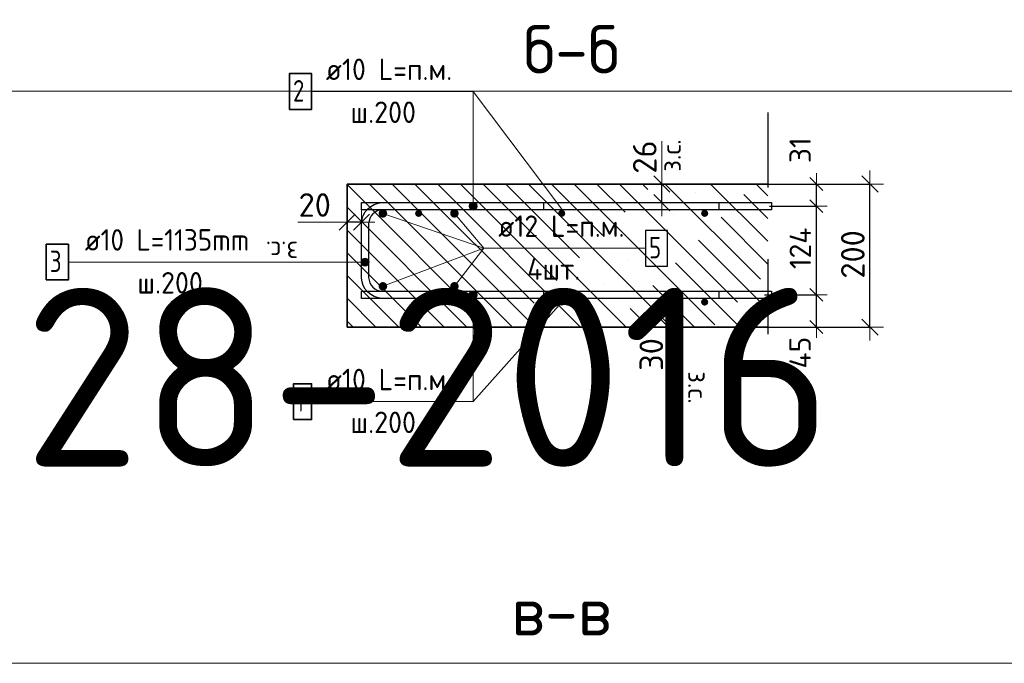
# Model space of a CAD drawing. Header units: metres. Extents: x -38 to 97, y -15 to 21.
# Tile 72 of 82: x 71.709 to 73.087, y 6.872 to 7.772. Entities that reach past the tile are written whole.
import ezdxf

# ---------------------------------------------------------------- set-up
doc = ezdxf.new("R2010")
doc.units = ezdxf.units.M
doc.header["$PDMODE"] = 65
doc.linetypes.add('______4', pattern=[0.135, 0.105, -0.03])
for name, color, linetype, lineweight in [('XR$4$Арм. стержнями верхней зоны', 180, 'Continuous', 35), ('XR$4$Арм. стержнями нижней зоны', 180, 'Continuous', 35), ('XR$4$Арм.стержн. Арматура края', 96, 'Continuous', 35), ('XR$4$Арм.стержн. Доп. арматура', 180, 'Continuous', 35), ('XR$4$Размерная линия (1)', 7, 'Continuous', 13), ('XR$4$Размерная линия_ общее', 7, 'Continuous', 13)]:
    doc.layers.add(name, color=color, linetype=linetype, lineweight=lineweight)
doc.styles.add('ISOCPEUR', font='txt')
doc.dimstyles.new('DIMSTYLE_10', dxfattribs={"dimtxt": 0.033, "dimasz": 0.0375, "dimexe": 0, "dimexo": 0, "dimgap": 0.0165, "dimtad": 2, "dimdec": 0, "dimlfac": 1000, "dimrnd": 1, "dimzin": 12, "dimdsep": 46, "dimtxsty": 'ISOCPEUR', "dimblk1": 'ALL_ML_STRICH', "dimblk2": 'ALL_ML_STRICH', "dimsah": 1, "dimcen": 0, "dimclrd": 7, "dimclre": 256, "dimclrt": 7, "dimadec": 0, "dimazin": 0, "dimtfac": 1, "dimtdec": 0, "dimtix": 1, "dimtmove": 2, "dimatfit": 3, "dimfxl": 0, "dimtzin": 0, "dimlwd": 0, "dimlwe": -3, "dimarcsym": 0})
doc.dimstyles.new('DIMSTYLE_13', dxfattribs={"dimtxt": 0.033, "dimasz": 0.0375, "dimexe": 0, "dimexo": 0, "dimgap": 0.0165, "dimtad": 2, "dimdec": 0, "dimlfac": 1000, "dimrnd": 1, "dimzin": 12, "dimdsep": 46, "dimtxsty": 'ISOCPEUR', "dimblk1": 'ALL_ML_STRICH', "dimblk2": 'ALL_ML_STRICH', "dimsah": 1, "dimcen": 0, "dimclrd": 7, "dimclre": 256, "dimclrt": 7, "dimadec": 0, "dimazin": 0, "dimtfac": 1, "dimtdec": 0, "dimtix": 1, "dimtmove": 2, "dimatfit": 3, "dimfxl": 0, "dimtvp": 1.2, "dimtzin": 0, "dimlwd": 0, "dimlwe": -3, "dimarcsym": 0})
doc.dimstyles.new('DIMSTYLE_14', dxfattribs={"dimtxt": 0.03, "dimasz": 0.03, "dimexe": 0, "dimexo": 0, "dimgap": 0.015, "dimtad": 2, "dimdec": 0, "dimlfac": 1000, "dimrnd": 1, "dimzin": 12, "dimdsep": 46, "dimtxsty": 'ISOCPEUR', "dimblk1": 'ALL_ML_STRICH', "dimblk2": 'ALL_ML_STRICH', "dimsah": 1, "dimcen": 0, "dimclrd": 7, "dimclre": 256, "dimclrt": 7, "dimadec": 0, "dimazin": 0, "dimtfac": 1, "dimtdec": 0, "dimtix": 1, "dimtmove": 2, "dimatfit": 3, "dimfxl": 0, "dimtzin": 0, "dimlwd": 0, "dimlwe": -3, "dimarcsym": 0})
doc.dimstyles.new('DIMSTYLE_16', dxfattribs={"dimtxt": 0.03, "dimasz": 0.03, "dimexe": 0, "dimexo": 0, "dimgap": 0.015, "dimtad": 2, "dimdec": 0, "dimlfac": 1000, "dimrnd": 1, "dimzin": 12, "dimdsep": 46, "dimtxsty": 'ISOCPEUR', "dimblk1": 'ALL_ML_STRICH', "dimblk2": 'ALL_ML_STRICH', "dimsah": 1, "dimcen": 0, "dimclrd": 7, "dimclre": 256, "dimclrt": 7, "dimadec": 0, "dimazin": 0, "dimtfac": 1, "dimtdec": 0, "dimtix": 1, "dimtmove": 2, "dimatfit": 3, "dimfxl": 0, "dimtvp": 1.2, "dimtzin": 0, "dimlwd": 0, "dimlwe": -3, "dimarcsym": 0})

# ---------------------------------------------------------------- blocks, each defined once
blk = doc.blocks.new('ALL_ML_STRICH')
at = {"color": 0, "linetype": 'ByBlock', "lineweight": -2}
for p, q in [((0, -0.5), (0, 0.5)), ((-1, 0), (0.5, 0)), ((-0.3, -0.3), (0.3, 0.3))]:
    blk.add_line(p, q, dxfattribs=at)
blk = doc.blocks.new('*D543')
at = {"layer": 'DEFPOINTS', "color": 7, "linetype": 'Continuous', "lineweight": 13, "transparency": 33554687}
for p in [(72.7273, 7.5419), (72.7273, 7.3419), (72.8988, 7.3419)]:
    blk.add_point(p, dxfattribs=at)
at = {"layer": 'XR$4$Размерная линия_ общее', "color": 253, "linetype": 'Continuous', "lineweight": -2, "true_color": 0xa0a0a0, "transparency": 33554687}
for p, q in [((72.7473, 7.5419), (72.8988, 7.5419)), ((72.7473, 7.3419), (72.8988, 7.3419))]:
    blk.add_line(p, q, dxfattribs=at)
at = {"layer": 'XR$4$Размерная линия_ общее', "color": 7, "linetype": 'Continuous', "lineweight": -2, "transparency": 33554687}
blk.add_line((72.8988, 7.3419), (72.8988, 7.5419), dxfattribs=at)
at = {"layer": 'XR$4$Размерная линия_ общее', "color": 7, "linetype": 'Continuous', "lineweight": 13, "transparency": 33554687, "xscale": 0.0375, "yscale": 0.0375, "zscale": 0.0375}
for p, rotation in [((72.8988, 7.5419), 90), ((72.8988, 7.3419), 270)]:
    blk.add_blockref('ALL_ML_STRICH', p, dxfattribs=dict(at, rotation=rotation))
at = {"layer": 'XR$4$Размерная линия_ общее', "color": 7, "linetype": 'Continuous', "lineweight": 13, "transparency": 33554687, "insert": (72.8748, 7.4435), "char_height": 0.033, "width": 0.099, "attachment_point": 5, "rotation": 90, "style": 'ISOCPEUR'}
blk.add_mtext('\\A1;{200}', dxfattribs=at)
blk = doc.blocks.new('*D544')
at = {"layer": 'DEFPOINTS', "color": 7, "linetype": 'Continuous', "lineweight": 13, "transparency": 33554687}
for p in [(72.5769, 7.3719), (72.6169, 7.3719), (72.5769, 7.3419)]:
    blk.add_point(p, dxfattribs=at)
at = {"layer": 'XR$4$Размерная линия_ общее', "color": 253, "linetype": 'Continuous', "lineweight": -2, "true_color": 0xa0a0a0, "transparency": 33554687}
for p, q in [((72.5969, 7.3719), (72.6169, 7.3719)), ((72.5969, 7.3419), (72.6169, 7.3419))]:
    blk.add_line(p, q, dxfattribs=at)
at = {"layer": 'XR$4$Размерная линия_ общее', "color": 7, "linetype": 'Continuous', "lineweight": -2, "transparency": 33554687}
blk.add_line((72.6169, 7.3719), (72.6169, 7.3419), dxfattribs=at)
at = {"layer": 'XR$4$Размерная линия_ общее', "color": 7, "linetype": 'Continuous', "lineweight": 13, "transparency": 33554687, "xscale": 0.0375, "yscale": 0.0375, "zscale": 0.0375}
for p, rotation in [((72.6169, 7.3719), 90), ((72.6169, 7.3419), 270)]:
    blk.add_blockref('ALL_ML_STRICH', p, dxfattribs=dict(at, rotation=rotation))
at = {"layer": 'XR$4$Размерная линия_ общее', "color": 7, "linetype": 'Continuous', "lineweight": 13, "transparency": 33554687, "insert": (72.5929, 7.3035), "char_height": 0.033, "width": 0.066, "attachment_point": 5, "rotation": 90, "style": 'ISOCPEUR'}
blk.add_mtext('\\A1;{30}', dxfattribs=at)
at = {"layer": 'XR$4$Размерная линия_ общее', "color": 7, "linetype": 'Continuous', "lineweight": 13, "transparency": 33554687, "insert": (72.6714, 7.28), "char_height": 0.027, "width": 0.00135, "attachment_point": 1, "rotation": 270, "line_spacing_factor": 0.60241, "style": 'ISOCPEUR'}
blk.add_mtext('з.с.', dxfattribs=at)
blk = doc.blocks.new('*D547')
at = {"layer": 'DEFPOINTS', "color": 7, "linetype": 'Continuous', "lineweight": 13, "transparency": 33554687}
for p in [(72.1875, 7.4886), (72.1875, 7.4536), (72.1675, 7.4486)]:
    blk.add_point(p, dxfattribs=at)
at = {"layer": 'XR$4$Размерная линия_ общее', "color": 253, "linetype": 'Continuous', "lineweight": -2, "true_color": 0xa0a0a0, "transparency": 33554687}
for p, q in [((72.1675, 7.4686), (72.1675, 7.4886)), ((72.1875, 7.4736), (72.1875, 7.4886))]:
    blk.add_line(p, q, dxfattribs=at)
at = {"layer": 'XR$4$Размерная линия_ общее', "color": 7, "linetype": 'Continuous', "lineweight": -2, "transparency": 33554687}
blk.add_line((72.1875, 7.4886), (72.1675, 7.4886), dxfattribs=at)
at = {"layer": 'XR$4$Размерная линия_ общее', "color": 7, "linetype": 'Continuous', "lineweight": 13, "transparency": 33554687, "xscale": 0.0375, "yscale": 0.0375, "zscale": 0.0375}
for p, rotation in [((72.1675, 7.4886), 180), ((72.1875, 7.4886), 360)]:
    blk.add_blockref('ALL_ML_STRICH', p, dxfattribs=dict(at, rotation=rotation))
at = {"layer": 'XR$4$Размерная линия_ общее', "color": 7, "linetype": 'Continuous', "lineweight": 13, "transparency": 33554687, "insert": (72.1221, 7.5126), "char_height": 0.033, "width": 0.066, "attachment_point": 5, "style": 'ISOCPEUR'}
blk.add_mtext('\\A1;{20}', dxfattribs=at)
at = {"layer": 'XR$4$Размерная линия_ общее', "color": 7, "linetype": 'Continuous', "lineweight": 13, "transparency": 33554687, "insert": (72.0988, 7.4345), "char_height": 0.027, "width": 0.00135, "attachment_point": 1, "rotation": 180, "line_spacing_factor": 0.60241, "style": 'ISOCPEUR'}
blk.add_mtext('з.с.', dxfattribs=at)
blk = doc.blocks.new('*D550')
at = {"layer": 'DEFPOINTS', "color": 7, "linetype": 'Continuous', "lineweight": 13, "transparency": 33554687}
for p in [(72.5677, 7.5419), (72.5677, 7.5159), (72.6077, 7.5159)]:
    blk.add_point(p, dxfattribs=at)
at = {"layer": 'XR$4$Размерная линия_ общее', "color": 253, "linetype": 'Continuous', "lineweight": -2, "true_color": 0xa0a0a0, "transparency": 33554687}
for p, q in [((72.5877, 7.5419), (72.6077, 7.5419)), ((72.5877, 7.5159), (72.6077, 7.5159))]:
    blk.add_line(p, q, dxfattribs=at)
at = {"layer": 'XR$4$Размерная линия_ общее', "color": 7, "linetype": 'Continuous', "lineweight": -2, "transparency": 33554687}
blk.add_line((72.6077, 7.5159), (72.6077, 7.5419), dxfattribs=at)
at = {"layer": 'XR$4$Размерная линия_ общее', "color": 7, "linetype": 'Continuous', "lineweight": 13, "transparency": 33554687, "xscale": 0.0375, "yscale": 0.0375, "zscale": 0.0375}
for p, rotation in [((72.6077, 7.5419), 90), ((72.6077, 7.5159), 270)]:
    blk.add_blockref('ALL_ML_STRICH', p, dxfattribs=dict(at, rotation=rotation))
at = {"layer": 'XR$4$Размерная линия_ общее', "color": 7, "linetype": 'Continuous', "lineweight": 13, "transparency": 33554687, "insert": (72.6072, 7.5592), "char_height": 0.027, "width": 0.00135, "attachment_point": 1, "rotation": 90, "line_spacing_factor": 0.60241, "style": 'ISOCPEUR'}
blk.add_mtext('з.с.', dxfattribs=at)
at = {"layer": 'XR$4$Размерная линия_ общее', "color": 7, "linetype": 'Continuous', "lineweight": 13, "transparency": 33554687, "insert": (72.5837, 7.5796), "char_height": 0.033, "width": 0.066, "attachment_point": 5, "rotation": 90, "style": 'ISOCPEUR'}
blk.add_mtext('\\A1;{26}', dxfattribs=at)
blk = doc.blocks.new('*D609')
at = {"layer": 'DEFPOINTS', "color": 7, "linetype": 'Continuous', "lineweight": 13, "transparency": 33554687}
for p in [(72.7312, 7.3869), (72.744, 7.3419), (72.8238, 7.3419)]:
    blk.add_point(p, dxfattribs=at)
at = {"layer": 'XR$4$Размерная линия (1)', "color": 9, "linetype": 'Continuous', "lineweight": -2, "true_color": 0xc7c7c7, "transparency": 33554687}
for p, q in [((72.7512, 7.3869), (72.8238, 7.3869)), ((72.764, 7.3419), (72.8238, 7.3419))]:
    blk.add_line(p, q, dxfattribs=at)
at = {"layer": 'XR$4$Размерная линия (1)', "color": 7, "linetype": 'Continuous', "lineweight": -2, "transparency": 33554687}
blk.add_line((72.8238, 7.3419), (72.8238, 7.3869), dxfattribs=at)
at = {"layer": 'XR$4$Размерная линия (1)', "color": 7, "linetype": 'Continuous', "lineweight": 13, "transparency": 33554687, "xscale": 0.03, "yscale": 0.03, "zscale": 0.03}
for p, rotation in [((72.8238, 7.3869), 90), ((72.8238, 7.3419), 270)]:
    blk.add_blockref('ALL_ML_STRICH', p, dxfattribs=dict(at, rotation=rotation))
at = {"layer": 'XR$4$Размерная линия (1)', "color": 7, "linetype": 'Continuous', "lineweight": 13, "transparency": 33554687, "insert": (72.801, 7.3061), "char_height": 0.03, "width": 0.06, "attachment_point": 5, "rotation": 90, "style": 'ISOCPEUR'}
blk.add_mtext('\\A1;{45}', dxfattribs=at)
blk = doc.blocks.new('*D610')
at = {"layer": 'DEFPOINTS', "color": 7, "linetype": 'Continuous', "lineweight": 13, "transparency": 33554687}
for p in [(72.7382, 7.5109), (72.7312, 7.3869), (72.8238, 7.3869)]:
    blk.add_point(p, dxfattribs=at)
at = {"layer": 'XR$4$Размерная линия (1)', "color": 9, "linetype": 'Continuous', "lineweight": -2, "true_color": 0xc7c7c7, "transparency": 33554687}
for p, q in [((72.7582, 7.5109), (72.8238, 7.5109)), ((72.7512, 7.3869), (72.8238, 7.3869))]:
    blk.add_line(p, q, dxfattribs=at)
at = {"layer": 'XR$4$Размерная линия (1)', "color": 7, "linetype": 'Continuous', "lineweight": -2, "transparency": 33554687}
blk.add_line((72.8238, 7.3869), (72.8238, 7.5109), dxfattribs=at)
at = {"layer": 'XR$4$Размерная линия (1)', "color": 7, "linetype": 'Continuous', "lineweight": 13, "transparency": 33554687, "xscale": 0.03, "yscale": 0.03, "zscale": 0.03}
for p, rotation in [((72.8238, 7.5109), 90), ((72.8238, 7.3869), 270)]:
    blk.add_blockref('ALL_ML_STRICH', p, dxfattribs=dict(at, rotation=rotation))
at = {"layer": 'XR$4$Размерная линия (1)', "color": 7, "linetype": 'Continuous', "lineweight": 13, "transparency": 33554687, "insert": (72.8013, 7.4519), "char_height": 0.03, "width": 0.09, "attachment_point": 5, "rotation": 90, "style": 'ISOCPEUR'}
blk.add_mtext('\\A1;{124}', dxfattribs=at)
blk = doc.blocks.new('*D611')
at = {"layer": 'DEFPOINTS', "color": 7, "linetype": 'Continuous', "lineweight": 13, "transparency": 33554687}
for p in [(72.7203, 7.5419), (72.7382, 7.5109), (72.8238, 7.5109)]:
    blk.add_point(p, dxfattribs=at)
at = {"layer": 'XR$4$Размерная линия (1)', "color": 9, "linetype": 'Continuous', "lineweight": -2, "true_color": 0xc7c7c7, "transparency": 33554687}
for p, q in [((72.7403, 7.5419), (72.8238, 7.5419)), ((72.7582, 7.5109), (72.8238, 7.5109))]:
    blk.add_line(p, q, dxfattribs=at)
at = {"layer": 'XR$4$Размерная линия (1)', "color": 7, "linetype": 'Continuous', "lineweight": -2, "transparency": 33554687}
blk.add_line((72.8238, 7.5109), (72.8238, 7.5419), dxfattribs=at)
at = {"layer": 'XR$4$Размерная линия (1)', "color": 7, "linetype": 'Continuous', "lineweight": 13, "transparency": 33554687, "xscale": 0.03, "yscale": 0.03, "zscale": 0.03}
for p, rotation in [((72.8238, 7.5419), 90), ((72.8238, 7.5109), 270)]:
    blk.add_blockref('ALL_ML_STRICH', p, dxfattribs=dict(at, rotation=rotation))
at = {"layer": 'XR$4$Размерная линия (1)', "color": 7, "linetype": 'Continuous', "lineweight": 13, "transparency": 33554687, "insert": (72.8011, 7.5892), "char_height": 0.03, "width": 0.06, "attachment_point": 5, "rotation": 90, "style": 'ISOCPEUR'}
blk.add_mtext('\\A1;{31}', dxfattribs=at)

msp = doc.modelspace()

# ---------------------------------------------------------------- hatches: boundary and pattern name
at = {"linetype": 'Continuous', "lineweight": 13, "transparency": 33554687}
h = msp.add_hatch(dxfattribs=at)
h.set_pattern_fill('__________540', scale=0.015, style=0, pattern_type=2)
h.set_pattern_definition([(135, (0, 0), (-0.031819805, -0.031819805), [0.4, -0.05, 0, -0.05]), (135, (-0.01591, -0.01591), (-0.031819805, -0.031819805), [0.8, -0.1, 0.1, -0.1])])
h.paths.add_polyline_path([(72.1675, 7.5419), (72.1675, 7.3419), (72.7559, 7.3419), (72.7559, 7.5419)], flags=0)
at = {"layer": 'XR$4$Арм. стержнями верхней зоны', "linetype": 'Continuous', "lineweight": 13, "transparency": 33554687}
for points in [[(72.3484, 7.5137), (72.3388, 7.5137), (72.338, 7.5109)], [(72.3484, 7.5137), (72.338, 7.5109), (72.3492, 7.5109)], [(72.3492, 7.5109), (72.338, 7.5109), (72.3388, 7.5081)], [(72.3464, 7.5157), (72.3408, 7.5157), (72.3388, 7.5137)], [(72.3464, 7.5157), (72.3388, 7.5137), (72.3484, 7.5137)], [(72.3492, 7.5109), (72.3388, 7.5081), (72.3484, 7.5081)], [(72.3484, 7.5081), (72.3388, 7.5081), (72.3408, 7.506)], [(72.3408, 7.5157), (72.3464, 7.5157), (72.3436, 7.5165)], [(72.3484, 7.5081), (72.3408, 7.506), (72.3464, 7.506)], [(72.3464, 7.506), (72.3408, 7.506), (72.3436, 7.5053)]]:
    msp.add_hatch(color=7, dxfattribs=at).paths.add_polyline_path(points)
at = {"layer": 'XR$4$Арм. стержнями верхней зоны', "linetype": 'Continuous', "lineweight": 50, "transparency": 33554687}
for points in [[(72.2725, 7.5009), (72.2721, 7.5028), (72.271, 7.5044), (72.2694, 7.5055), (72.2675, 7.5059), (72.2656, 7.5055), (72.264, 7.5044), (72.2629, 7.5028), (72.2625, 7.5009), (72.2629, 7.499), (72.264, 7.4973), (72.2656, 7.4963), (72.2675, 7.4959), (72.2694, 7.4963), (72.271, 7.4973), (72.2721, 7.499)], [(72.4725, 7.5009), (72.4721, 7.5028), (72.471, 7.5044), (72.4694, 7.5055), (72.4675, 7.5059), (72.4656, 7.5055), (72.464, 7.5044), (72.4629, 7.5028), (72.4625, 7.5009), (72.4629, 7.499), (72.464, 7.4973), (72.4656, 7.4963), (72.4675, 7.4959), (72.4694, 7.4963), (72.471, 7.4973), (72.4721, 7.499)], [(72.6725, 7.5009), (72.6721, 7.5028), (72.671, 7.5044), (72.6694, 7.5055), (72.6675, 7.5059), (72.6656, 7.5055), (72.664, 7.5044), (72.6629, 7.5028), (72.6625, 7.5009), (72.6629, 7.499), (72.664, 7.4973), (72.6656, 7.4963), (72.6675, 7.4959), (72.6694, 7.4963), (72.671, 7.4973), (72.6721, 7.499)]]:
    msp.add_hatch(color=4, dxfattribs=at).paths.add_polyline_path(points)
at = {"layer": 'XR$4$Арм. стержнями нижней зоны', "linetype": 'Continuous', "lineweight": 13, "transparency": 33554687}
for points in [[(72.338, 7.3869), (72.3492, 7.3869), (72.3484, 7.3897)], [(72.338, 7.3869), (72.3484, 7.3897), (72.3388, 7.3897)], [(72.3388, 7.3841), (72.3492, 7.3869), (72.338, 7.3869)], [(72.3388, 7.3897), (72.3484, 7.3897), (72.3464, 7.3917)], [(72.3388, 7.3897), (72.3464, 7.3917), (72.3408, 7.3917)], [(72.3388, 7.3841), (72.3484, 7.3841), (72.3492, 7.3869)], [(72.3408, 7.382), (72.3484, 7.3841), (72.3388, 7.3841)], [(72.3408, 7.3917), (72.3464, 7.3917), (72.3436, 7.3925)], [(72.3408, 7.382), (72.3464, 7.382), (72.3484, 7.3841)], [(72.3464, 7.382), (72.3408, 7.382), (72.3436, 7.3813)]]:
    msp.add_hatch(color=7, dxfattribs=at).paths.add_polyline_path(points)
at = {"layer": 'XR$4$Арм. стержнями нижней зоны', "linetype": 'Continuous', "lineweight": 50, "transparency": 33554687}
for points in [[(72.2725, 7.3769), (72.2721, 7.3788), (72.271, 7.3804), (72.2694, 7.3815), (72.2675, 7.3819), (72.2656, 7.3815), (72.264, 7.3804), (72.2629, 7.3788), (72.2625, 7.3769), (72.2629, 7.375), (72.264, 7.3733), (72.2656, 7.3723), (72.2675, 7.3719), (72.2694, 7.3723), (72.271, 7.3733), (72.2721, 7.375)], [(72.4725, 7.3769), (72.4721, 7.3788), (72.471, 7.3804), (72.4694, 7.3815), (72.4675, 7.3819), (72.4656, 7.3815), (72.464, 7.3804), (72.4629, 7.3788), (72.4625, 7.3769), (72.4629, 7.375), (72.464, 7.3733), (72.4656, 7.3723), (72.4675, 7.3719), (72.4694, 7.3723), (72.471, 7.3733), (72.4721, 7.375)], [(72.6725, 7.3769), (72.6721, 7.3788), (72.671, 7.3804), (72.6694, 7.3815), (72.6675, 7.3819), (72.6656, 7.3815), (72.664, 7.3804), (72.6629, 7.3788), (72.6625, 7.3769), (72.6629, 7.375), (72.664, 7.3733), (72.6656, 7.3723), (72.6675, 7.3719), (72.6694, 7.3723), (72.671, 7.3733), (72.6721, 7.375)]]:
    msp.add_hatch(color=4, dxfattribs=at).paths.add_polyline_path(points)
at = {"layer": 'XR$4$Арм.стержн. Арматура края', "linetype": 'Continuous', "lineweight": 13, "transparency": 33554687}
for points in [[(72.1877, 7.4357), (72.1897, 7.428), (72.1897, 7.4377)], [(72.1897, 7.4377), (72.1925, 7.4272), (72.1925, 7.4385)], [(72.1897, 7.4377), (72.1897, 7.428), (72.1925, 7.4272)], [(72.1925, 7.4385), (72.1925, 7.4272), (72.1953, 7.428)], [(72.1925, 7.4385), (72.1953, 7.428), (72.1953, 7.4377)], [(72.1953, 7.4377), (72.1953, 7.428), (72.1973, 7.43)], [(72.1953, 7.4377), (72.1973, 7.43), (72.1973, 7.4357)], [(72.1877, 7.43), (72.1877, 7.4357), (72.1869, 7.4328)], [(72.1877, 7.4357), (72.1877, 7.43), (72.1897, 7.428)], [(72.1973, 7.4357), (72.1973, 7.43), (72.1981, 7.4328)]]:
    msp.add_hatch(color=7, dxfattribs=at).paths.add_polyline_path(points)
at = {"layer": 'XR$4$Арм.стержн. Доп. арматура', "linetype": 'Continuous', "lineweight": 50, "transparency": 33554687}
for points in [[(72.2235, 7.5009), (72.223, 7.5032), (72.2217, 7.5051), (72.2198, 7.5064), (72.2175, 7.5069), (72.2152, 7.5064), (72.2132, 7.5051), (72.2119, 7.5032), (72.2115, 7.5009), (72.2119, 7.4986), (72.2132, 7.4966), (72.2152, 7.4953), (72.2175, 7.4949), (72.2198, 7.4953), (72.2217, 7.4966), (72.223, 7.4986)], [(72.3235, 7.5009), (72.323, 7.5032), (72.3217, 7.5051), (72.3198, 7.5064), (72.3175, 7.5069), (72.3152, 7.5064), (72.3132, 7.5051), (72.3119, 7.5032), (72.3115, 7.5009), (72.3119, 7.4986), (72.3132, 7.4966), (72.3152, 7.4953), (72.3175, 7.4949), (72.3198, 7.4953), (72.3217, 7.4966), (72.323, 7.4986)], [(72.2235, 7.3989), (72.223, 7.4012), (72.2217, 7.4031), (72.2198, 7.4044), (72.2175, 7.4049), (72.2152, 7.4044), (72.2132, 7.4031), (72.2119, 7.4012), (72.2115, 7.3989), (72.2119, 7.3966), (72.2132, 7.3946), (72.2152, 7.3933), (72.2175, 7.3929), (72.2198, 7.3933), (72.2217, 7.3946), (72.223, 7.3966)], [(72.3235, 7.3989), (72.323, 7.4012), (72.3217, 7.4031), (72.3198, 7.4044), (72.3175, 7.4049), (72.3152, 7.4044), (72.3132, 7.4031), (72.3119, 7.4012), (72.3115, 7.3989), (72.3119, 7.3966), (72.3132, 7.3946), (72.3152, 7.3933), (72.3175, 7.3929), (72.3198, 7.3933), (72.3217, 7.3946), (72.323, 7.3966)]]:
    msp.add_hatch(color=34, dxfattribs=at).paths.add_polyline_path(points)

# ---------------------------------------------------------------- linework, layer by layer
at = {"color": 7, "linetype": 'Continuous', "lineweight": 13, "transparency": 33554687}
for p, q in [((86.4198, 7.6717), (67.9198, 7.6717)), ((72.4675, 7.5069), (72.3436, 7.6713)), ((72.6077, 7.5419), (72.6077, 7.6019)), ((72.1675, 7.4886), (72.0985, 7.4886)), ((72.4675, 7.3769), (72.3436, 7.2376)), ((72.6169, 7.3419), (72.6169, 7.2829)), ((86.4198, 6.8717), (67.9198, 6.8717))]:
    msp.add_line(p, q, dxfattribs=at)
at = {"color": 7, "linetype": '______4', "lineweight": 25, "transparency": 33554687}
msp.add_line((72.7559, 7.6419), (72.7559, 7.2419), dxfattribs=at)
at = {"color": 7, "linetype": 'Continuous', "lineweight": 35, "transparency": 33554687}
for p, q in [((72.1675, 7.5419), (72.1675, 7.3419)), ((72.7559, 7.5419), (72.1675, 7.5419)), ((72.1675, 7.3419), (72.7559, 7.3419))]:
    msp.add_line(p, q, dxfattribs=at)
at = {"layer": 'XR$4$Арм. стержнями верхней зоны', "color": 7, "linetype": 'Continuous', "lineweight": 13, "transparency": 33554687}
for p, q in [((72.1176, 7.6713), (72.3436, 7.6713)), ((72.3436, 7.6713), (72.3436, 7.5109)), ((72.338, 7.5109), (72.338, 7.5109)), ((72.3436, 7.5165), (72.3436, 7.5165)), ((72.3492, 7.5109), (72.3492, 7.5109)), ((72.3436, 7.5053), (72.3436, 7.5053))]:
    msp.add_line(p, q, dxfattribs=at)
at = {"layer": 'XR$4$Арм. стержнями верхней зоны', "color": 7, "linetype": 'Continuous', "lineweight": 35, "transparency": 33554687}
msp.add_lwpolyline([(72.0866, 7.6463), (72.1176, 7.6463), (72.1176, 7.6963), (72.0866, 7.6963), (72.0866, 7.6463)], dxfattribs=at)
at = {"layer": 'XR$4$Арм. стержнями верхней зоны', "color": 4, "linetype": 'Continuous', "lineweight": 25, "transparency": 33554687}
for points in [[(72.7609, 7.5059), (72.1875, 7.5059), (72.1875, 7.5159), (72.7609, 7.5159), (72.7609, 7.5059)], [(72.7609, 7.5059), (72.4425, 7.5059), (72.4425, 7.5159), (72.7609, 7.5159), (72.7609, 7.5059)]]:
    msp.add_lwpolyline(points, dxfattribs=at)
at = {"layer": 'XR$4$Арм. стержнями верхней зоны', "color": 7, "linetype": 'Continuous', "lineweight": 13, "transparency": 33554687}
msp.add_circle((72.3436, 7.5109), 0.00563, dxfattribs=at)
at = {"layer": 'XR$4$Арм. стержнями нижней зоны', "color": 7, "linetype": 'Continuous', "lineweight": 13, "transparency": 33554687}
for p, q in [((72.338, 7.3869), (72.338, 7.3869)), ((72.3436, 7.3925), (72.3436, 7.3925)), ((72.3436, 7.2376), (72.3436, 7.3869)), ((72.3492, 7.3869), (72.3492, 7.3869)), ((72.3436, 7.3813), (72.3436, 7.3813)), ((72.1176, 7.2376), (72.3436, 7.2376))]:
    msp.add_line(p, q, dxfattribs=at)
at = {"layer": 'XR$4$Арм. стержнями нижней зоны', "color": 4, "linetype": 'Continuous', "lineweight": 25, "transparency": 33554687}
for points in [[(72.7609, 7.3819), (72.1875, 7.3819), (72.1875, 7.3919), (72.7609, 7.3919), (72.7609, 7.3819)], [(72.7609, 7.3819), (72.4425, 7.3819), (72.4425, 7.3919), (72.7609, 7.3919), (72.7609, 7.3819)]]:
    msp.add_lwpolyline(points, dxfattribs=at)
at = {"layer": 'XR$4$Арм. стержнями нижней зоны', "color": 7, "linetype": 'Continuous', "lineweight": 35, "transparency": 33554687}
msp.add_lwpolyline([(72.0926, 7.2126), (72.1176, 7.2126), (72.1176, 7.2626), (72.0926, 7.2626), (72.0926, 7.2126)], dxfattribs=at)
at = {"layer": 'XR$4$Арм. стержнями нижней зоны', "color": 7, "linetype": 'Continuous', "lineweight": 13, "transparency": 33554687}
msp.add_circle((72.3436, 7.3869), 0.00563, dxfattribs=at)
at = {"layer": 'XR$4$Арм.стержн. Арматура края', "color": 7, "linetype": 'Continuous', "lineweight": 13, "transparency": 33554687}
for p, q in [((72.1925, 7.4385), (72.1925, 7.4385)), ((71.7775, 7.4328), (72.0875, 7.4328)), ((72.0875, 7.4328), (72.1925, 7.4328)), ((72.1869, 7.4328), (72.1869, 7.4328)), ((72.1925, 7.4272), (72.1925, 7.4272)), ((72.1981, 7.4328), (72.1981, 7.4328))]:
    msp.add_line(p, q, dxfattribs=at)
at = {"layer": 'XR$4$Арм.стержн. Арматура края', "color": 4, "linetype": 'Continuous', "lineweight": 25, "transparency": 33554687}
msp.add_lwpolyline([(72.6875, 7.3819), (72.2161, 7.3819), (72.2109, 7.3826), (72.2054, 7.3844), (72.2004, 7.3872), (72.1963, 7.3906), (72.1928, 7.3948), (72.19, 7.3998), (72.1882, 7.4052), (72.1875, 7.4104), (72.1875, 7.4873), (72.1882, 7.4925), (72.19, 7.498), (72.1928, 7.503), (72.1963, 7.5071), (72.2004, 7.5106), (72.2054, 7.5134), (72.2109, 7.5152), (72.2161, 7.5159), (72.6875, 7.5159), (72.6875, 7.5059), (72.2168, 7.5059), (72.2131, 7.5054), (72.2095, 7.5042), (72.2061, 7.5023), (72.2034, 7.5), (72.2011, 7.4973), (72.1992, 7.4939), (72.198, 7.4903), (72.1975, 7.4866), (72.1975, 7.4111), (72.198, 7.4075), (72.1992, 7.4038), (72.2011, 7.4005), (72.2034, 7.3977), (72.2061, 7.3955), (72.2095, 7.3936), (72.2131, 7.3924), (72.2168, 7.3919), (72.6875, 7.3919), (72.6875, 7.3819)], dxfattribs=at)
at = {"layer": 'XR$4$Арм.стержн. Арматура края', "color": 7, "linetype": 'Continuous', "lineweight": 35, "transparency": 33554687}
msp.add_lwpolyline([(71.7465, 7.4078), (71.7775, 7.4078), (71.7775, 7.4578), (71.7465, 7.4578), (71.7465, 7.4078)], dxfattribs=at)
at = {"layer": 'XR$4$Арм.стержн. Арматура края', "color": 7, "linetype": 'Continuous', "lineweight": 13, "transparency": 33554687}
msp.add_circle((72.1925, 7.4328), 0.00563, dxfattribs=at)
at = {"layer": 'XR$4$Арм.стержн. Доп. арматура', "color": 7, "linetype": 'Continuous', "lineweight": 13, "transparency": 33554687}
for q in [(72.2175, 7.5009), (72.3175, 7.5009), (72.2175, 7.3989), (72.3175, 7.3989), (72.5847, 7.452)]:
    msp.add_line((72.3587, 7.452), q, dxfattribs=at)
at = {"layer": 'XR$4$Арм.стержн. Доп. арматура', "color": 7, "linetype": 'Continuous', "lineweight": 25, "transparency": 33554687}
msp.add_lwpolyline([(72.5847, 7.427), (72.6157, 7.427), (72.6157, 7.477), (72.5847, 7.477), (72.5847, 7.427)], dxfattribs=at)

# ---------------------------------------------------------------- texts
at = {"color": 7, "linetype": 'Continuous', "lineweight": 50, "transparency": 33554687, "char_height": 0.0675, "width": 0.172565, "attachment_point": 5, "style": 'ISOCPEUR'}
for s, insert in [('\\A1;{\\fISOCPEUR|i0|b0;\\H0.067500;\\W1.000000;\\C7;б-б}\\P', (72.4813, 7.7303)), ('\\A1;{\\fISOCPEUR|i0|b0;\\H0.067500;\\W1.000000;\\C7;в-в}\\P', (72.4671, 6.9445))]:
    msp.add_mtext(s, dxfattribs=dict(at, insert=insert))
at = {"color": 7, "linetype": 'Continuous', "lineweight": 35, "transparency": 33554687, "insert": (70.3506, 7.1467), "char_height": 0.25, "width": 2.743715, "attachment_point": 7, "style": 'ISOCPEUR'}
msp.add_mtext('\\W0.96;ГОСТ 34028-2016', dxfattribs=at)
at = {"layer": 'XR$4$Арм. стержнями верхней зоны', "color": 7, "linetype": 'Continuous', "lineweight": 25, "transparency": 33554687, "char_height": 0.03, "attachment_point": 7, "style": 'ISOCPEUR'}
for s, insert, width in [('\\W0.94;ø10 L=п.м.', (72.1376, 7.6873), 0.199983), ('\\W0.78;2', (72.0916, 7.6573), 0.032641), ('\\W0.95;ш.200 ', (72.1721, 7.6273), 0.1312)]:
    msp.add_mtext(s, dxfattribs=dict(at, insert=insert, width=width))
at = {"layer": 'XR$4$Арм. стержнями нижней зоны', "color": 7, "linetype": 'Continuous', "lineweight": 25, "transparency": 33554687, "char_height": 0.03, "attachment_point": 7, "style": 'ISOCPEUR'}
for s, insert, width in [('\\W0.94;ø10 L=п.м.', (72.1376, 7.2536), 0.199983), ('\\W0.56;1', (72.0976, 7.2236), 0.023333), ('\\W0.95;ш.200 ', (72.1721, 7.1936), 0.1312)]:
    msp.add_mtext(s, dxfattribs=dict(at, insert=insert, width=width))
at = {"layer": 'XR$4$Арм.стержн. Арматура края', "color": 7, "linetype": 'Continuous', "lineweight": 25, "transparency": 33554687, "char_height": 0.03, "attachment_point": 7, "style": 'ISOCPEUR'}
for s, insert, width in [('\\W0.92;ø10 L=1135mm ', (71.8005, 7.4488), 0.280669), ('\\W0.78;3', (71.7515, 7.4188), 0.032641), ('\\W0.95;ш.200 ', (71.874, 7.3888), 0.1312)]:
    msp.add_mtext(s, dxfattribs=dict(at, insert=insert, width=width))
at = {"layer": 'XR$4$Арм.стержн. Доп. арматура', "color": 7, "linetype": 'Continuous', "lineweight": 25, "transparency": 33554687, "char_height": 0.03, "attachment_point": 7, "style": 'ISOCPEUR'}
for s, insert, width in [('\\W0.94;ø12 L=п.м.', (72.3787, 7.468), 0.199983), ('\\W0.78;5', (72.5897, 7.438), 0.032641), ('\\W0.95;4шт. ', (72.4192, 7.408), 0.119158)]:
    msp.add_mtext(s, dxfattribs=dict(at, insert=insert, width=width))

# ---------------------------------------------------------------- dimensions: what is measured, and where the dimension line sits
at = {"layer": 'XR$4$Размерная линия (1)', "color": 7, "linetype": 'Continuous', "lineweight": 13, "transparency": 33554687}
for base, p1, p2, dimstyle, picture, middle in [((72.8238, 7.5419), (72.7582, 7.5109), (72.7403, 7.5419), 'DIMSTYLE_16', '*D611', (72.8011, 7.5892)), ((72.8238, 7.5109), (72.7512, 7.3869), (72.7582, 7.5109), 'DIMSTYLE_14', '*D610', (72.8013, 7.4519)), ((72.8238, 7.3869), (72.764, 7.3419), (72.7512, 7.3869), 'DIMSTYLE_16', '*D609', (72.801, 7.3061))]:
    dim = msp.add_linear_dim(base=base, p1=p1, p2=p2, angle=90, dimstyle=dimstyle, override={"dimpost": '<>', "dimclrd": 7, "dimclre": 9, "dimclrt": 7, "dimlwd": 0, "dimlwe": 65533}, dxfattribs=at)
    dim.commit()
    dim.dimension.update_dxf_attribs({"geometry": picture, "text_midpoint": middle, "dimtype": 160})
at = {"layer": 'XR$4$Размерная линия_ общее', "color": 7, "linetype": 'Continuous', "lineweight": 13, "transparency": 33554687}
for base, p1, p2, angle, picture, middle in [((72.6077, 7.5419), (72.5877, 7.5159), (72.5877, 7.5419), 90, '*D550', (72.5837, 7.5796)), ((72.1675, 7.4886), (72.1875, 7.4736), (72.1675, 7.4686), 180, '*D547', (72.1221, 7.5126)), ((72.6169, 7.3419), (72.5969, 7.3719), (72.5969, 7.3419), 270, '*D544', (72.5929, 7.3035))]:
    dim = msp.add_linear_dim(base=base, p1=p1, p2=p2, angle=angle, text='<>\\Xз.с.', dimstyle='DIMSTYLE_13', override={"dimpost": '<>', "dimclrd": 7, "dimclre": 253, "dimclrt": 7, "dimlwd": 0, "dimlwe": 65533}, dxfattribs=at)
    dim.commit()
    dim.dimension.update_dxf_attribs({"geometry": picture, "text_midpoint": middle, "dimtype": 160})
dim = msp.add_linear_dim(base=(72.8988, 7.5419), p1=(72.7473, 7.3419), p2=(72.7473, 7.5419), angle=90, dimstyle='DIMSTYLE_10', override={"dimpost": '<>', "dimclrd": 7, "dimclre": 253, "dimclrt": 7, "dimlwd": 0, "dimlwe": 65533}, dxfattribs=at)
dim.commit()
dim.dimension.update_dxf_attribs({"geometry": '*D543', "text_midpoint": (72.8748, 7.4435), "dimtype": 160})

doc.saveas('drawing.dxf')
